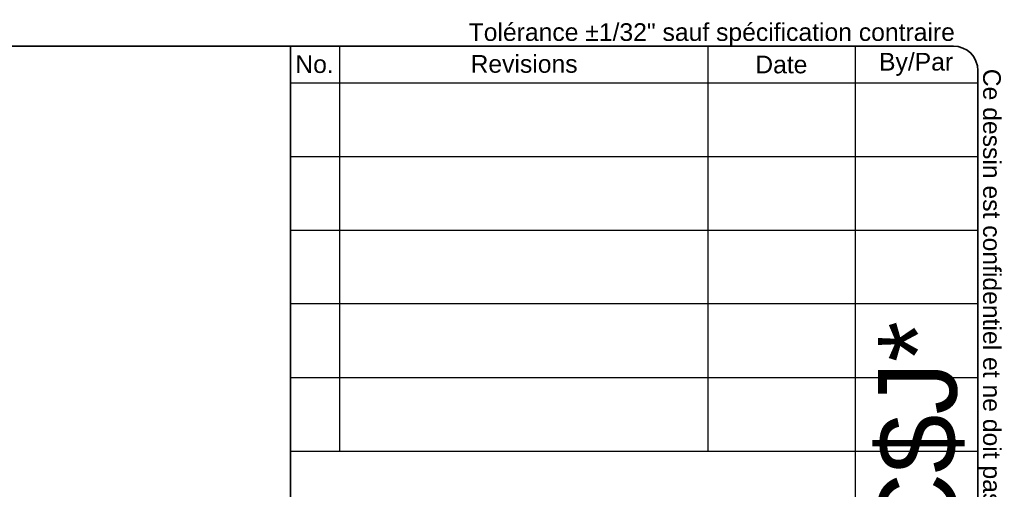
# Model space of a CAD drawing. Header units: inches. Extents: x 0.1 to 81.1, y -11 to 52.7.
# Tile 6 of 6: x 56.7 to 81.1, y 41.1 to 52.7. Entities that reach past the tile are written whole.
import ezdxf
from ezdxf.enums import TextEntityAlignment as Align

# ---------------------------------------------------------------- set-up
doc = ezdxf.new("R2010")
doc.units = ezdxf.units.IN
doc.header["$LTSCALE"] = 4.869794
doc.header["$MEASUREMENT"] = 0
doc.layers.get('0').update_dxf_attribs({"lineweight": 25})
doc.layers.add('Sketch Geometry(ANSI)', color=7, linetype='Continuous', lineweight=25)
doc.layers.add('Symbols(ANSI)', color=7, linetype='Continuous', lineweight=25)
doc.styles.add('Current-ANSI', font='arial.ttf')
doc.styles.add('Text Style44', font='arialbd.ttf')
doc.styles.add('Text Style83', font='FRE3OF9X.TTF')

# ---------------------------------------------------------------- blocks, each defined once
blk = doc.blocks.new('Title Blocks EXM - ANSI B')
at = {"layer": 'Sketch Geometry(ANSI)'}
for p, q in [((13.25, 10.687), (16.625, 10.687)), ((13.5, 10.687), (13.5, 8.625)), ((15.375, 10.687), (15.375, 8.625)), ((16.125, 10.687), (16.125, 3.5)), ((16.75, 10.562), (16.75, 0.375)), ((13.25, 10.5), (16.75, 10.5)), ((13.25, 10.125), (16.75, 10.125)), ((13.25, 9.75), (16.75, 9.75)), ((16.75, 9.375), (13.25, 9.375)), ((13.25, 9), (16.75, 9)), ((16.75, 9), (16.75, 8.625)), ((13.25, 8.625), (16.75, 8.625))]:
    blk.add_line(p, q, dxfattribs=at)
at = {"layer": 'Sketch Geometry(ANSI)', "linetype": 'Continuous', "lineweight": 35}
for q in [(13.25, 10.687), (13.25, 3.5)]:
    blk.add_line((13.25, 8.625), q, dxfattribs=at)
at = {"layer": 'Sketch Geometry(ANSI)'}
blk.add_arc((16.625, 10.562), 0.125, 0, 90, dxfattribs=at)
at = {"layer": 'Symbols(ANSI)', "color": 7, "char_height": 0.09, "attachment_point": 5, "style": 'Current-ANSI'}
for s, insert, width in [('No.', (13.3727, 10.5947), 0.250391), ('Revisions', (14.4395, 10.5958), 1.873306), ('Date', (15.7494, 10.5928), 0.751347), ('By/Par', (16.4354, 10.5938), 0.622018)]:
    blk.add_mtext(s, dxfattribs=dict(at, insert=insert, width=width))
at = {"layer": 'Symbols(ANSI)', "color": 7, "style": 'Current-ANSI'}
for tag, p in [('REV1', (13.3753, 10.3127)), ('REV1DATE', (15.7496, 10.31)), ('REV1BY', (16.4371, 10.3133)), ('REV2', (13.3734, 9.9377)), ('REV2DATE', (15.7475, 9.9406)), ('REV2BY', (16.4372, 9.9385)), ('REV3', (13.3741, 9.563)), ('REV3DATE', (15.7516, 9.563)), ('REV3BY', (16.4372, 9.5635)), ('REV4', (13.3766, 9.1879)), ('REV4DATE', (15.7516, 9.1879)), ('REV4BY', (16.4411, 9.1885)), ('REV5', (13.3734, 8.8129)), ('REV5DATE', (15.7516, 8.8129)), ('REV5BY', (16.4379, 8.8113)), ('MFG_APPROVED_DATE', (16.3934, 2.3745)), ('DETAIL_REV', (16.2494, 0.9257))]:
    blk.add_attdef(tag, text='', height=0.09, dxfattribs=at).set_placement(p, align=Align.MIDDLE_CENTER)
for tag, p in [('REV1DESC', (13.5255, 10.3098)), ('REV2DESC', (13.5253, 9.9374)), ('REV3DESC', (13.528, 9.5635)), ('REV4DESC', (13.533, 9.1903)), ('REV5DESC', (13.5322, 8.8113)), ('COMPANY', (14.1202, 2.375))]:
    blk.add_attdef(tag, text='', height=0.09, dxfattribs=at).set_placement(p, align=Align.MIDDLE_LEFT)
at = {"layer": 'Symbols(ANSI)', "color": 7, "style": 'Text Style83'}
blk.add_attdef('BARCODE_001', (16.6422, 4.1418), '', height=0.4, rotation=90, dxfattribs=at)
at = {"layer": 'Symbols(ANSI)', "color": 7}
for tag, p, height, style in [('IDW_DATE_001', (16.1082, 2.0805), 0.09, 'Current-ANSI'), ('MATERIEL_001', (13.9591, 1.7815), 0.09, 'Current-ANSI'), ('COLOR_001', (14.2747, 1.4037), 0.09, 'Current-ANSI'), ('FINISH_001', (16.106, 1.3941), 0.09, 'Current-ANSI'), ('IDW_DESC_001', (13.8482, 0.8726), 0.09, 'Current-ANSI'), ('Sheet_Number_001', (16.3026, 0.5807), 0.09, 'Current-ANSI'), ('IDW_REV_001', (15.9474, 0.3552), 0.14, 'Text Style44'), ('IDW_NAME_001', (13.8613, 0.3043), 0.14, 'Text Style44'), ('Number_of_sheets_001', (16.5505, 0.3309), 0.09, 'Current-ANSI')]:
    blk.add_attdef(tag, p, '', height=height, dxfattribs=dict(at, style=style))
blk = doc.blocks.new('Borders 12_EXM - B (Inch)')
at = {"layer": 'Sketch Geometry(ANSI)', "linetype": 'Continuous', "lineweight": 35}
for p, q in [((16.3979, 10.6915), (0.5229, 10.6915)), ((16.5229, 0.3795), (16.5229, 10.5665))]:
    blk.add_line(p, q, dxfattribs=at)
blk.add_arc((16.3979, 10.5665), 0.125, 0, 90, dxfattribs=at)
at = {"layer": 'Symbols(ANSI)', "color": 7, "insert": (13.9302, 10.6908), "char_height": 0.09, "attachment_point": 7, "style": 'Current-ANSI'}
blk.add_mtext('Tolérance ±1/32" sauf spécification contraire', dxfattribs=at)
at = {"layer": 'Symbols(ANSI)', "color": 7, "insert": (16.5222, 10.576), "char_height": 0.09, "attachment_point": 7, "rotation": 270, "style": 'Current-ANSI'}
blk.add_mtext('Ce dessin est confidentiel et ne doit pas être reproduit ou utilisé sans le consentement de EXM', dxfattribs=at)
at = {"layer": 'Symbols(ANSI)', "color": 7, "style": 'Current-ANSI'}
blk.add_attdef('FILENAME_AND_PATH_001', (6.1601, 10.7181), '', height=0.09, dxfattribs=at)

msp = doc.modelspace()

# ---------------------------------------------------------------- block references
at = {"xscale": 4.869794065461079, "yscale": 4.869794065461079, "zscale": 4.869794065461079}
msp.add_blockref('Borders 12_EXM - B (Inch)', (0, 0), dxfattribs=at)
ref = msp.add_blockref('Title Blocks EXM - ANSI B', (-1.106, 0.022), dxfattribs=dict(xscale=4.869794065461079, yscale=4.869794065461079, zscale=4.869794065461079))
ref.add_attrib('BARCODE_001', '*$H1100SS4024C$J*', (79.938, 20.192), dxfattribs={"layer": 'Symbols(ANSI)', "color": 7, "height": 1.94792, "rotation": 90, "style": 'Text Style83'})

doc.saveas('drawing.dxf')
